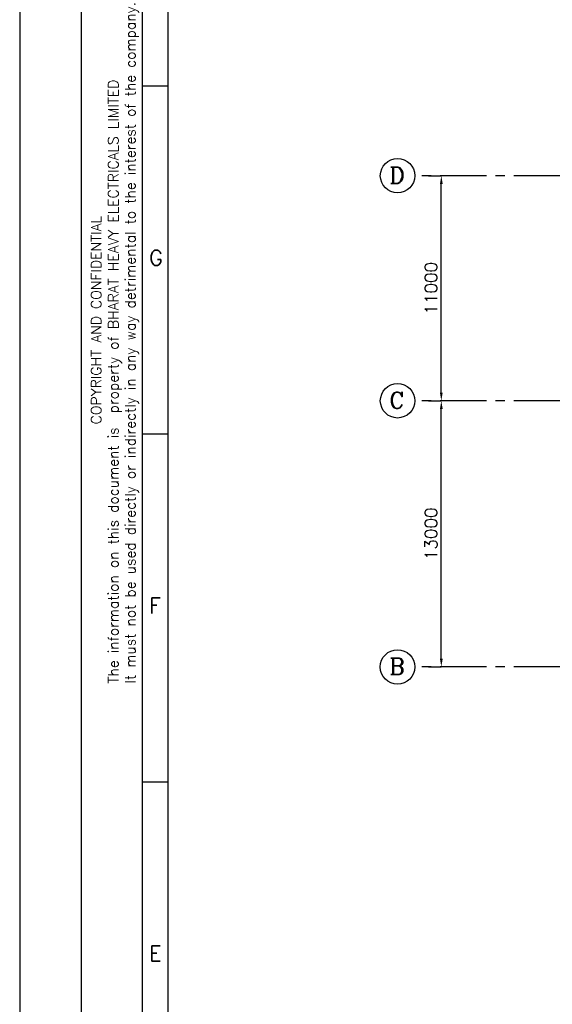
# Model space of a CAD drawing. Header units: inches. Extents: x 0 to 1544102, y -512776 to 23144100.
# Tile 5 of 74: x 0 to 26017, y -209068 to -160960. Entities that reach past the tile are written whole.
import ezdxf
from ezdxf.enums import TextEntityAlignment as Align

# ---------------------------------------------------------------- set-up
doc = ezdxf.new("R2010")
doc.units = ezdxf.units.IN
doc.header["$LTSCALE"] = 1800
doc.header["$MEASUREMENT"] = 0
doc.linetypes.add('CENTER', pattern=[2, 1.25, -0.25, 0.25, -0.25])
doc.layers.get('0').update_dxf_attribs({"color": 253, "lineweight": 9})
for name, color, linetype in [('1', 7, 'Continuous'), ('DIM', 4, 'Continuous'), ('FORMAT', 9, 'Continuous'), ('GRID', 251, 'CENTER'), ('TEXT', 3, 'Continuous')]:
    doc.layers.add(name, color=color, linetype=linetype)
doc.styles.add('ROMANC', font='ROMANC.SHX')
doc.styles.add('ROMANS', font='romans.shx')
doc.styles.add('ROMANT', font='romant')
doc.dimstyles.new('K2', dxfattribs={"dimtxt": 600, "dimasz": 400, "dimexe": 200, "dimexo": 200, "dimgap": 200, "dimtad": 1, "dimdec": 0, "dimzin": 0, "dimdsep": 46, "dimtxsty": 'ROMANC', "dimcen": 0.09, "dimclrd": 256, "dimclrt": 4, "dimadec": 0, "dimazin": 0, "dimtfac": 1, "dimtdec": 0, "dimtofl": 0, "dimtmove": 1, "dimatfit": 3, "dimfxl": 0.18, "dimtolj": 1, "dimtzin": 0, "dimarcsym": 0})

# ---------------------------------------------------------------- blocks, each defined once
blk = doc.blocks.new('*D282')
at = {"layer": 'DIM', "color": 0, "lineweight": -2, "transparency": 16777216}
for p, q in [((19966, -179581), (20596, -179581)), ((19966, -192581), (20596, -192581))]:
    blk.add_line(p, q, dxfattribs=at)
at = {"layer": 'DIM', "lineweight": -2, "transparency": 16777216}
blk.add_line((20596, -192181), (20596, -179981), dxfattribs=at)
at = {"layer": 'DIM', "transparency": 16777216}
for points in [[(20529, -179981), (20663, -179981), (20596, -179581)], [(20529, -192181), (20663, -192181), (20596, -192581)]]:
    blk.add_solid(points, dxfattribs=at)
at = {"layer": 'DIM', "color": 4, "transparency": 16777216, "insert": (20096, -186081), "char_height": 600, "attachment_point": 5, "rotation": 90, "style": 'ROMANC'}
blk.add_mtext('\\A1;13000', dxfattribs=at)
blk = doc.blocks.new('*D283')
at = {"layer": 'DIM', "color": 0, "lineweight": -2, "transparency": 16777216}
for p, q in [((19966, -168581), (20596, -168581)), ((19966, -179581), (20596, -179581))]:
    blk.add_line(p, q, dxfattribs=at)
at = {"layer": 'DIM', "lineweight": -2, "transparency": 16777216}
blk.add_line((20596, -179181), (20596, -168981), dxfattribs=at)
at = {"layer": 'DIM', "transparency": 16777216}
for points in [[(20529, -168981), (20663, -168981), (20596, -168581)], [(20529, -179181), (20663, -179181), (20596, -179581)]]:
    blk.add_solid(points, dxfattribs=at)
at = {"layer": 'DIM', "color": 4, "transparency": 16777216, "insert": (20096, -174081), "char_height": 600, "attachment_point": 5, "rotation": 90, "style": 'ROMANC'}
blk.add_mtext('\\A1;11000', dxfattribs=at)
blk = doc.blocks.new('SHEET_A0')
at = {"layer": 'FORMAT'}
for p, q in [((12, 829), (12, 12)), ((24, 12), (24, 829)), ((29, 18), (29, 816)), ((24, 494), (29, 494)), ((24, 426), (29, 426)), ((24, 358), (29, 358))]:
    blk.add_line(p, q, dxfattribs=at)
blk.add_lwpolyline([(1189, 841), (0, 841), (0, 0), (1189, 0)], close=True, dxfattribs=at)
at = {"layer": 'FORMAT', "style": 'ROMANS'}
for s, p in [('It must not be used directly or indirectly in any way detrimental to the interest of the company.', (22.61, 377.21)), ('The information on this document is  property of BHARAT HEAVY ELECTRICALS LIMITED', (19.28, 377.21)), ('COPYRIGHT AND CONFIDENTIAL', (15.95, 427.87))]:
    blk.add_text(s, height=2, rotation=90, dxfattribs=at).set_placement(p)
for s, p in [('G', (25.28, 458.93)), ('F', (25.28, 390.93)), ('E', (25.28, 322.93))]:
    blk.add_text(s, height=3, dxfattribs=at).set_placement(p)
at = {"layer": 'FORMAT', "color": 3, "flags": 13}
for tag, height, rotation, style, p in [('DRGNO', 3.5, 180, 'ROMANT', (99.42, 824.44)), ('FILE_PATH', 2, 90, 'ROMANS', (18.35, 51.64))]:
    blk.add_attdef(tag, text='', height=height, rotation=rotation, dxfattribs=dict(at, style=style)).set_placement(p, align=Align.MIDDLE_LEFT)
for tag, height, style, p in [('DRN', 2, 'ROMANS', (1122.62, 62.51)), ('DESIGN', 2, 'ROMANS', (1122.62, 58.59)), ('CHD', 2, 'ROMANS', (1122.62, 54.43)), ('APPD', 2, 'ROMANS', (1122.62, 50.27)), ('SCALE', 2, 'ROMANS', (1088.44, 28.38)), ('DRGNO', 3.5, 'ROMANT', (1105.05, 23))]:
    blk.add_attdef(tag, text='', height=height, dxfattribs=dict(at, style=style)).set_placement(p, align=Align.MIDDLE_LEFT)
at = {"layer": 'FORMAT', "color": 3, "style": 'ROMANS', "width": 0.8, "flags": 13}
for p in [(1162.9, 62.51), (1162.9, 58.35), (1162.9, 54.19), (1162.9, 50.16)]:
    blk.add_attdef('DATE', text='', height=2, dxfattribs=at).set_placement(p, align=Align.MIDDLE_LEFT)
at = {"layer": 'FORMAT', "color": 3, "style": 'ROMANS', "flags": 13}
for tag, p in [('1', (1119.96, 13.98)), ('REV', (1156.97, 13.98))]:
    blk.add_attdef(tag, p, '', height=2, dxfattribs=at)

msp = doc.modelspace()

# ---------------------------------------------------------------- linework, layer by layer
at = {"layer": '1'}
for centre in [(18456.47, -168581.1), (18456.47, -168581.1), (18456.47, -179581.1), (18456.47, -179581.1), (18455.63, -192581.1), (18455.63, -192581.1)]:
    msp.add_circle(centre, 840.34, dxfattribs=at)
at = {"layer": 'GRID'}
for p, q in [((278395.97, -168581.1), (19295.97, -168581.1)), ((278395.97, -179581.1), (19295.97, -179581.1)), ((278395.97, -192581.1), (19295.97, -192581.1))]:
    msp.add_line(p, q, dxfattribs=at)

# ---------------------------------------------------------------- block references
at = {"color": 161, "linetype": 'ByBlock', "xscale": 250, "yscale": 250, "zscale": 250}
msp.add_blockref('SHEET_A0', (0, -287698.08), dxfattribs=at)

# ---------------------------------------------------------------- texts
at = {"layer": 'TEXT', "style": 'ROMANC'}
for s, p in [('D', (18058.73, -168957.16)), ('C', (18058.73, -179957.16)), ('B', (18057.88, -192957.16))]:
    msp.add_text(s, height=800, dxfattribs=at).set_placement(p)

# ---------------------------------------------------------------- dimensions: what is measured, and where the dimension line sits
at = {"layer": 'DIM'}
for base, p1, p2, picture, middle in [((20595.97, -168581.1), (19966.33, -179581.1), (19966.33, -168581.1), '*D283', (20095.97, -174081.1)), ((20595.97, -179581.1), (19966.33, -192581.1), (19966.33, -179581.1), '*D282', (20095.97, -186081.1))]:
    dim = msp.add_linear_dim(base=base, p1=p1, p2=p2, angle=90, dimstyle='K2', override={"dimexe": 0, "dimexo": 0}, dxfattribs=at)
    dim.commit()
    dim.dimension.update_dxf_attribs({"geometry": picture, "text_midpoint": middle})

doc.saveas('drawing.dxf')
